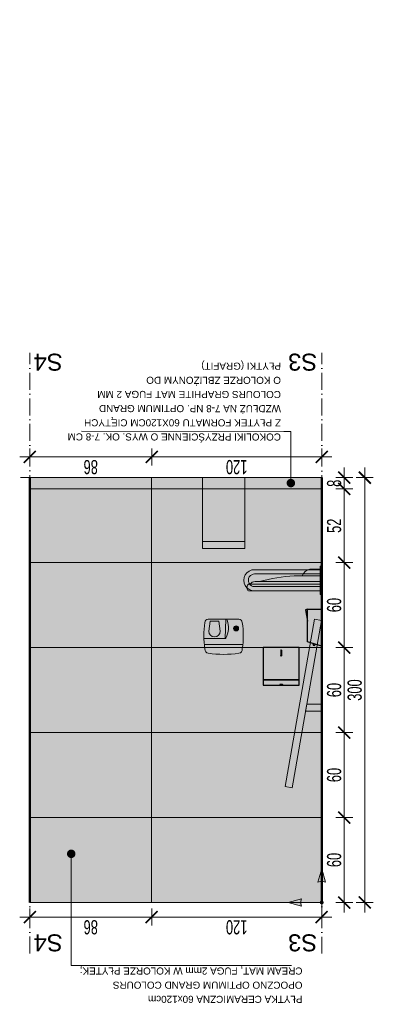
# Model space of a CAD drawing. Header units: millimetres. Extents: x -6792 to 22441, y -13430 to 4653.
# Tile 63 of 256: x -3897 to -3648, y -8905 to -8209. Entities that reach past the tile are written whole.
import ezdxf
from ezdxf import colors
from ezdxf.entities.mleader import LeaderData, LeaderLine
from ezdxf.math import Vec2, Vec3

# ---------------------------------------------------------------- set-up
doc = ezdxf.new("R2010")
doc.units = ezdxf.units.MM
doc.linetypes.add('ACAD_ISO02W100', pattern=[15, 12, -3])
doc.linetypes.add('ACAD_ISO10W100', pattern=[18, 12, -3, 0, -3])
for name, color, linetype, lineweight in [('_A_KOLORYSTYKA ŚCIAN', 40, 'Continuous', 5), ('_A_OPIS', 253, 'Continuous', 9), ('_A_ROZWINIĘCIA_RYSUNEK ŚCIAN', 252, 'Continuous', 15), ('_A_ROZWINIĘCIA_WYMIARY', 252, 'Continuous', 15), ('_A_WIDOK', 163, 'Continuous', 13), ('_A_ŚCIANY PROJEKTOWANE', 150, 'Continuous', 50), ('_ROZWINIĘCIA_MEBLE', 251, 'Continuous', 15), ('_ROZWINIĘCIA_RYSUNEK', 252, 'Continuous', 15)]:
    doc.layers.add(name, color=color, linetype=linetype, lineweight=lineweight)
doc.styles.add('DIM', font='arial.ttf', dxfattribs={"width": 0.65})
doc.styles.get("Standard").update_dxf_attribs({"font": 'arial.ttf'})
doc.dimstyles.new('BP_EU_25-50', dxfattribs={"dimtxt": 10, "dimasz": 0.8, "dimexe": 0.75, "dimexo": 1, "dimgap": 2, "dimtad": 1, "dimdec": 0, "dimzin": 9, "dimdsep": 46, "dimtxsty": 'DIM', "dimblk": 'ARCH_1', "dimcen": 0, "dimdle": 50, "dimse1": 1, "dimse2": 1, "dimclrd": 256, "dimclre": 256, "dimclrt": 256, "dimadec": 0, "dimazin": 2, "dimtfac": 1, "dimtdec": 0, "dimtix": 1, "dimtmove": 2, "dimatfit": 0, "dimfxl": 0.75, "dimtolj": 1, "dimtzin": 0, "dimlwd": 15, "dimlwe": -1, "dimarcsym": 0})

# ---------------------------------------------------------------- blocks, each defined once
blk = doc.blocks.new('E88-FRONT')
h = blk.add_hatch(color=256)
h.dxf.hatch_style = 1
h.set_gradient(color1=(101, 101, 97), rotation=180, centered=1, tint=1)
h.paths.add_polyline_path([(13.14, 20.96, 0.348654), (10.86, 24.04, 0.070733), (-10.86, 24.04, 0.348654), (-13.14, 20.96, 0.032186), (-13.87, 13.57), (1.21, 13.57, -0.275677), (1.63, 13.32, -0.215516), (2.52, 0.62, -0.313871), (1.69, 0), (10.86, 0, 0.414214), (13.14, 2.28, 0.081352)])
h.paths.add_polyline_path([(10.55, 6.48, -1), (7.06, 6.48, -1)], flags=0)
h.paths.add_polyline_path([(1.21, 13.57), (-13.87, 13.57, 0.049037), (-13.14, 2.28, 0.414214), (-10.86, 0), (1.63, 0)])
h.paths.add_polyline_path([(-2.42, 8.5), (-3.46, 1.46), (-9.44, 1.46), (-10.48, 8.5, -1)], flags=16)
h.paths.add_polyline_path([(-2.42, 8.5, 1), (-10.48, 8.5), (-9.44, 1.46), (-3.46, 1.46)], flags=0)
h.paths.add_polyline_path([(1.63, 13.32, 0.275677), (1.21, 13.57), (1.63, 0), (1.69, 0, 0.313871), (2.52, 0.62, 0.215516)], flags=17)
h.paths.add_polyline_path([(10.55, 6.48, 1), (7.06, 6.48, 1)], flags=16)
h = blk.add_hatch(color=256)
h.dxf.hatch_style = 1
h.set_gradient(color1=(101, 101, 97), rotation=180, centered=1, tint=1)
h.paths.add_polyline_path([(-2.42, 8.5, 1), (-10.48, 8.5), (-9.44, 1.46), (-3.46, 1.46)])
h = blk.add_hatch(color=256)
h.dxf.hatch_style = 1
h.set_gradient(color1=(101, 101, 97), rotation=180, centered=1, tint=1)
h.paths.add_polyline_path([(10.55, 6.48, 1), (7.06, 6.48, 1)])
for p, q in [((-13.57, 17.83), (13.48, 17.83)), ((-13.87, 13.57), (1.21, 13.57)), ((-10.48, 8.5), (-9.44, 1.45)), ((-2.42, 8.5), (-3.46, 1.45)), ((1.21, 13.57), (1.63, 0)), ((-10.86, 0), (10.86, 0)), ((-9.44, 1.46), (-3.46, 1.46))]:
    blk.add_line(p, q)
blk.add_circle((8.8, 6.48), 1.75)
for centre, radius, start, end in [((43.91, 11.62), 57.81, 170.69828, 189.30172), ((-10.07, 21.07), 3.08, 105.03122, 181.91648), ((0, -52.37), 77.17, 81.90804, 98.09196), ((10.07, 21.07), 3.08, 358.08352, 74.96878), ((-43.91, 11.62), 57.81, 350.69828, 9.30172), ((-6.45, 8.5), 4.03, 0, 180), ((1.21, 13.09), 0.474, 28.3507, 90), ((-11.97, 5.98), 15.45, 339.70217, 28.3507), ((-10.86, 2.28), 2.28, 180, 270), ((1.66, 0.91), 0.907, 268.14465, 341.55752), ((10.86, 2.28), 2.28, 270, 0)]:
    blk.add_arc(centre, radius, start, end)
blk = doc.blocks.new('umywalka bok')
at = {"true_color": 0xffffff}
h = blk.add_hatch(color=7, dxfattribs=at)
h.dxf.hatch_style = 1
h.paths.add_polyline_path([(67.5, -1.25, 0.414218), (66.25, 0), (19.5, 0), (19.5, -4.77), (66.25, -4.77, 0.41421), (67.5, -3.52)])
h.paths.add_polyline_path([(65.6, -4.77), (19.5, -4.77), (19.5, -6.61), (62.47, -6.61, 0.257986)])
h.paths.add_polyline_path([(59.56, -6.61), (19.5, -6.61), (19.5, -10.59), (37.17, -10.59, 0.059829)])
h.paths.add_polyline_path([(32, -10.59), (19.5, -10.59), (19.5, -15.36), (27.11, -15.36, 0.265613)])
at = {"ltscale": 0.5}
for p, q in [((19.5, -15.36), (19.5, 0)), ((19.5, 0), (66.25, 0)), ((19.5, -4.77), (66.25, -4.77)), ((67.5, -1.25), (67.5, -3.52)), ((19.5, -6.61), (62.47, -6.61)), ((19.5, -10.59), (37.17, -10.59)), ((19.5, -15.36), (27.11, -15.36))]:
    blk.add_line(p, q, dxfattribs=at)
for centre, radius, start, end in [((66.25, -1.25), 1.25, 0, 90), ((62.37, -2.85), 3.75, 271.43201, 329.29633), ((66.25, -3.52), 1.25, 270, 360), ((25.38, -8.7), 6.88, 284.52836, 344.02845), ((31.76, 84.63), 95.37, 273.25195, 286.94748)]:
    blk.add_arc(centre, radius, start, end, dxfattribs=at)
blk = doc.blocks.new('A$C52DB2D75')
at = {"layer": '_ROZWINIĘCIA_RYSUNEK'}
h = blk.add_hatch(color=256, dxfattribs=at)
h.dxf.hatch_style = 1
h.set_gradient(color1=(101, 101, 97), rotation=180, centered=1, tint=1)
h.paths.add_polyline_path([(-30, 0), (-30, -50), (0, -50), (0, 0)])
at = {"layer": '_A_WIDOK', "ltscale": 0.5}
for points in [[(-30, -50), (0, -50), (0, 0), (-30, 0), (0, 0), (-30, 0), (-30, -50)], [(-30, -50), (0, -50), (0, -45), (-30, -45), (0, -45), (-30, -45), (-30, -50)]]:
    blk.add_lwpolyline(points, dxfattribs=at)
blk = doc.blocks.new('lustro pod kontem')
at = {"layer": '_A_KOLORYSTYKA ŚCIAN'}
h = blk.add_hatch(color=256, dxfattribs=at)
h.dxf.hatch_style = 1
h.set_gradient(color1=(158, 158, 154), rotation=180, centered=1, tint=1, name='CURVED')
h.paths.add_polyline_path([(10711.36, -4881.86), (10716.31, -4880.99), (10737.15, -4999.17), (10732.2, -5000.04)])
h.paths.add_polyline_path([(10725.85, -4935.08), (10737.15, -4935.08), (10737.15, -4940.08), (10726.73, -4940.08)])
at = {"layer": '_ROZWINIĘCIA_MEBLE'}
for points in [[(10711.36, -4881.86), (10716.31, -4880.99), (10737.15, -4999.17), (10732.2, -5000.04), (10711.36, -4881.86)], [(10725.85, -4935.08), (10737.15, -4935.08), (10737.15, -4940.08), (10726.73, -4940.08), (10725.85, -4935.08)]]:
    blk.add_lwpolyline(points, dxfattribs=at)
blk = doc.blocks.new('początek')
at = {"true_color": 0xf61509}
h = blk.add_hatch(color=1, dxfattribs=at)
h.dxf.hatch_style = 2
h.paths.add_polyline_path([(0, 24.67), (-2.76, 14.93), (0, 15.67), (2.76, 14.93)])
h = blk.add_hatch(color=1, dxfattribs=at)
h.dxf.hatch_style = 2
h.paths.add_polyline_path([(-1.16, 0), (-1.16, -0.06), (-1.15, -0.12), (-1.15, -0.18), (-1.13, -0.24), (-1.12, -0.3), (-1.1, -0.36), (-1.08, -0.42), (-1.06, -0.47), (-1.03, -0.53), (-1, -0.58), (-0.97, -0.63), (-0.94, -0.68), (-0.9, -0.73), (-0.86, -0.78), (-0.82, -0.82), (-0.78, -0.86), (-0.73, -0.9), (-0.68, -0.94), (-0.63, -0.97), (-0.58, -1), (-0.53, -1.03), (-0.47, -1.06), (-0.42, -1.08), (-0.36, -1.1), (-0.3, -1.12), (-0.24, -1.13), (-0.18, -1.15), (-0.12, -1.15), (-0.06, -1.16), (0, -1.16), (0.06, -1.16), (0.12, -1.15), (0.18, -1.15), (0.24, -1.13), (0.3, -1.12), (0.36, -1.1), (0.42, -1.08), (0.47, -1.06), (0.53, -1.03), (0.58, -1), (0.63, -0.97), (0.68, -0.94), (0.73, -0.9), (0.78, -0.86), (0.82, -0.82), (0.86, -0.78), (0.9, -0.73), (0.94, -0.68), (0.97, -0.63), (1, -0.58), (1.03, -0.53), (1.06, -0.47), (1.08, -0.42), (1.1, -0.36), (1.12, -0.3), (1.13, -0.24), (1.15, -0.18), (1.15, -0.12), (1.16, -0.06), (1.16, 0), (1.16, 0.06), (1.15, 0.12), (1.15, 0.18), (1.13, 0.24), (1.12, 0.3), (1.1, 0.36), (1.08, 0.42), (1.06, 0.47), (1.03, 0.53), (1, 0.58), (0.97, 0.63), (0.94, 0.68), (0.9, 0.73), (0.86, 0.78), (0.82, 0.82), (0.78, 0.86), (0.73, 0.9), (0.68, 0.94), (0.63, 0.97), (0.58, 1), (0.53, 1.03), (0.47, 1.06), (0.42, 1.08), (0.36, 1.1), (0.3, 1.12), (0.24, 1.13), (0.18, 1.15), (0.12, 1.15), (0.06, 1.16), (0, 1.16), (-0.06, 1.16), (-0.12, 1.15), (-0.18, 1.15), (-0.24, 1.13), (-0.3, 1.12), (-0.36, 1.1), (-0.42, 1.08), (-0.47, 1.06), (-0.53, 1.03), (-0.58, 1), (-0.63, 0.97), (-0.68, 0.94), (-0.73, 0.9), (-0.78, 0.86), (-0.82, 0.82), (-0.86, 0.78), (-0.9, 0.73), (-0.94, 0.68), (-0.97, 0.63), (-1, 0.58), (-1.03, 0.53), (-1.06, 0.47), (-1.08, 0.42), (-1.1, 0.36), (-1.12, 0.3), (-1.13, 0.24), (-1.15, 0.18), (-1.15, 0.12), (-1.16, 0.06)])
h = blk.add_hatch(color=1, dxfattribs=at)
h.dxf.hatch_style = 2
h.paths.add_polyline_path([(24.67, 0), (14.93, 2.76), (15.67, 0), (14.93, -2.76)])
at = {"color": 1, "true_color": 0xf61509}
for p, q in [((0, 15.67), (0, 1.16)), ((1.16, 0), (15.67, 0)), ((0, -1.16), (0, -6.42))]:
    blk.add_line(p, q, dxfattribs=at)
for points in [[(0, 15.67), (2.76, 14.93), (0, 24.67), (-2.76, 14.93)], [(15.67, 0), (14.93, 2.76), (24.67, 0), (14.93, -2.76)]]:
    blk.add_lwpolyline(points, close=True, dxfattribs=at)
blk.add_circle((0, 0), 1.16, dxfattribs=at)
blk = doc.blocks.new('ARCH_1')
for p, q in [((0, 7.5), (0, -7.5)), ((8.92, 0), (-8.92, 0))]:
    blk.add_line(p, q)
at = {"const_width": 1.5}
blk.add_lwpolyline([(5.3, 5.3), (-5.3, -5.3)], dxfattribs=at)
blk = doc.blocks.new('*D1838')
at = {"layer": '_A_ROZWINIĘCIA_WYMIARY', "lineweight": 15, "transparency": 16777216}
blk.add_line((-3889.43, -8518.16), (-3805.03, -8518.16), dxfattribs=at)
at = {"layer": 'Defpoints', "color": 0, "transparency": 16777216}
for p in [(-3804.23, -8518.16), (-3890.23, -8532.76), (-3804.23, -8532.76)]:
    blk.add_point(p, dxfattribs=at)
at = {"layer": '_A_ROZWINIĘCIA_WYMIARY', "lineweight": 15, "transparency": 16777216, "xscale": 0.8, "yscale": 0.8, "zscale": 0.8, "rotation": 180}
blk.add_blockref('ARCH_1', (-3890.23, -8518.16), dxfattribs=at)
at = {"layer": '_A_ROZWINIĘCIA_WYMIARY', "lineweight": 15, "transparency": 16777216, "xscale": 0.8, "yscale": 0.8, "zscale": 0.8}
blk.add_blockref('ARCH_1', (-3804.23, -8518.16), dxfattribs=at)
at = {"layer": '_A_ROZWINIĘCIA_WYMIARY', "transparency": 16777216, "insert": (-3847.23, -8525.27), "char_height": 10, "attachment_point": 5, "rotation": 180, "style": 'DIM'}
blk.add_mtext('\\A1;86', dxfattribs=at)
blk = doc.blocks.new('*D1839')
at = {"layer": '_A_ROZWINIĘCIA_WYMIARY', "lineweight": 15, "transparency": 16777216}
blk.add_line((-3803.43, -8518.16), (-3685.03, -8518.16), dxfattribs=at)
at = {"layer": 'Defpoints', "color": 0, "transparency": 16777216}
for p in [(-3684.23, -8518.16), (-3804.23, -8532.76), (-3684.23, -8532.76)]:
    blk.add_point(p, dxfattribs=at)
at = {"layer": '_A_ROZWINIĘCIA_WYMIARY', "lineweight": 15, "transparency": 16777216, "xscale": 0.8, "yscale": 0.8, "zscale": 0.8, "rotation": 180}
blk.add_blockref('ARCH_1', (-3804.23, -8518.16), dxfattribs=at)
at = {"layer": '_A_ROZWINIĘCIA_WYMIARY', "lineweight": 15, "transparency": 16777216, "xscale": 0.8, "yscale": 0.8, "zscale": 0.8}
blk.add_blockref('ARCH_1', (-3684.23, -8518.16), dxfattribs=at)
at = {"layer": '_A_ROZWINIĘCIA_WYMIARY', "transparency": 16777216, "insert": (-3744.23, -8525.27), "char_height": 10, "attachment_point": 5, "rotation": 180, "style": 'DIM'}
blk.add_mtext('\\A1;120', dxfattribs=at)
blk = doc.blocks.new('*D1840')
at = {"layer": '_A_ROZWINIĘCIA_WYMIARY', "lineweight": 15, "transparency": 16777216}
blk.add_line((-3889.43, -8843.08), (-3805.03, -8843.08), dxfattribs=at)
at = {"layer": 'Defpoints', "color": 0, "transparency": 16777216}
for p in [(-3890.23, -8832.76), (-3804.23, -8832.76), (-3804.23, -8843.08)]:
    blk.add_point(p, dxfattribs=at)
at = {"layer": '_A_ROZWINIĘCIA_WYMIARY', "lineweight": 15, "transparency": 16777216, "xscale": 0.8, "yscale": 0.8, "zscale": 0.8, "rotation": 180}
blk.add_blockref('ARCH_1', (-3890.23, -8843.08), dxfattribs=at)
at = {"layer": '_A_ROZWINIĘCIA_WYMIARY', "lineweight": 15, "transparency": 16777216, "xscale": 0.8, "yscale": 0.8, "zscale": 0.8}
blk.add_blockref('ARCH_1', (-3804.23, -8843.08), dxfattribs=at)
at = {"layer": '_A_ROZWINIĘCIA_WYMIARY', "transparency": 16777216, "insert": (-3847.23, -8850.19), "char_height": 10, "attachment_point": 5, "rotation": 180, "style": 'DIM'}
blk.add_mtext('\\A1;86', dxfattribs=at)
blk = doc.blocks.new('*D1841')
at = {"layer": '_A_ROZWINIĘCIA_WYMIARY', "lineweight": 15, "transparency": 16777216}
blk.add_line((-3803.43, -8843.08), (-3685.03, -8843.08), dxfattribs=at)
at = {"layer": 'Defpoints', "color": 0, "transparency": 16777216}
for p in [(-3804.23, -8832.76), (-3684.23, -8832.76), (-3684.23, -8843.08)]:
    blk.add_point(p, dxfattribs=at)
at = {"layer": '_A_ROZWINIĘCIA_WYMIARY', "lineweight": 15, "transparency": 16777216, "xscale": 0.8, "yscale": 0.8, "zscale": 0.8, "rotation": 180}
blk.add_blockref('ARCH_1', (-3804.23, -8843.08), dxfattribs=at)
at = {"layer": '_A_ROZWINIĘCIA_WYMIARY', "lineweight": 15, "transparency": 16777216, "xscale": 0.8, "yscale": 0.8, "zscale": 0.8}
blk.add_blockref('ARCH_1', (-3684.23, -8843.08), dxfattribs=at)
at = {"layer": '_A_ROZWINIĘCIA_WYMIARY', "transparency": 16777216, "insert": (-3744.23, -8850.19), "char_height": 10, "attachment_point": 5, "rotation": 180, "style": 'DIM'}
blk.add_mtext('\\A1;120', dxfattribs=at)
blk = doc.blocks.new('*D1864')
at = {"layer": '_A_ROZWINIĘCIA_WYMIARY', "lineweight": 15, "transparency": 16777216}
blk.add_line((-3668.31, -8831.96), (-3668.31, -8773.56), dxfattribs=at)
at = {"layer": 'Defpoints', "color": 0, "transparency": 16777216}
for p in [(-3684.23, -8772.76), (-3668.31, -8772.76), (-3684.23, -8832.76)]:
    blk.add_point(p, dxfattribs=at)
at = {"layer": '_A_ROZWINIĘCIA_WYMIARY', "lineweight": 15, "transparency": 16777216, "xscale": 0.8, "yscale": 0.8, "zscale": 0.8}
for p, rotation in [((-3668.31, -8772.76), 90), ((-3668.31, -8832.76), 270)]:
    blk.add_blockref('ARCH_1', p, dxfattribs=dict(at, rotation=rotation))
at = {"layer": '_A_ROZWINIĘCIA_WYMIARY', "transparency": 16777216, "insert": (-3675.42, -8802.76), "char_height": 10, "attachment_point": 5, "rotation": 90, "style": 'DIM'}
blk.add_mtext('\\A1;60', dxfattribs=at)
blk = doc.blocks.new('*D1865')
at = {"layer": '_A_ROZWINIĘCIA_WYMIARY', "lineweight": 15, "transparency": 16777216}
blk.add_line((-3668.31, -8771.96), (-3668.31, -8713.56), dxfattribs=at)
at = {"layer": 'Defpoints', "color": 0, "transparency": 16777216}
for p in [(-3684.23, -8712.76), (-3668.31, -8712.76), (-3684.23, -8772.76)]:
    blk.add_point(p, dxfattribs=at)
at = {"layer": '_A_ROZWINIĘCIA_WYMIARY', "lineweight": 15, "transparency": 16777216, "xscale": 0.8, "yscale": 0.8, "zscale": 0.8}
for p, rotation in [((-3668.31, -8712.76), 90), ((-3668.31, -8772.76), 270)]:
    blk.add_blockref('ARCH_1', p, dxfattribs=dict(at, rotation=rotation))
at = {"layer": '_A_ROZWINIĘCIA_WYMIARY', "transparency": 16777216, "insert": (-3675.42, -8742.76), "char_height": 10, "attachment_point": 5, "rotation": 90, "style": 'DIM'}
blk.add_mtext('\\A1;60', dxfattribs=at)
blk = doc.blocks.new('*D1866')
at = {"layer": '_A_ROZWINIĘCIA_WYMIARY', "lineweight": 15, "transparency": 16777216}
blk.add_line((-3668.31, -8711.96), (-3668.31, -8653.56), dxfattribs=at)
at = {"layer": 'Defpoints', "color": 0, "transparency": 16777216}
for p in [(-3684.23, -8652.76), (-3668.31, -8652.76), (-3684.23, -8712.76)]:
    blk.add_point(p, dxfattribs=at)
at = {"layer": '_A_ROZWINIĘCIA_WYMIARY', "lineweight": 15, "transparency": 16777216, "xscale": 0.8, "yscale": 0.8, "zscale": 0.8}
for p, rotation in [((-3668.31, -8652.76), 90), ((-3668.31, -8712.76), 270)]:
    blk.add_blockref('ARCH_1', p, dxfattribs=dict(at, rotation=rotation))
at = {"layer": '_A_ROZWINIĘCIA_WYMIARY', "transparency": 16777216, "insert": (-3675.42, -8682.76), "char_height": 10, "attachment_point": 5, "rotation": 90, "style": 'DIM'}
blk.add_mtext('\\A1;60', dxfattribs=at)
blk = doc.blocks.new('*D1867')
at = {"layer": '_A_ROZWINIĘCIA_WYMIARY', "lineweight": 15, "transparency": 16777216}
blk.add_line((-3668.31, -8651.96), (-3668.31, -8593.56), dxfattribs=at)
at = {"layer": 'Defpoints', "color": 0, "transparency": 16777216}
for p in [(-3684.23, -8592.76), (-3668.31, -8592.76), (-3684.23, -8652.76)]:
    blk.add_point(p, dxfattribs=at)
at = {"layer": '_A_ROZWINIĘCIA_WYMIARY', "lineweight": 15, "transparency": 16777216, "xscale": 0.8, "yscale": 0.8, "zscale": 0.8}
for p, rotation in [((-3668.31, -8592.76), 90), ((-3668.31, -8652.76), 270)]:
    blk.add_blockref('ARCH_1', p, dxfattribs=dict(at, rotation=rotation))
at = {"layer": '_A_ROZWINIĘCIA_WYMIARY', "transparency": 16777216, "insert": (-3675.42, -8622.76), "char_height": 10, "attachment_point": 5, "rotation": 90, "style": 'DIM'}
blk.add_mtext('\\A1;60', dxfattribs=at)
blk = doc.blocks.new('*D1868')
at = {"layer": '_A_ROZWINIĘCIA_WYMIARY', "lineweight": 15, "transparency": 16777216}
blk.add_line((-3668.31, -8591.96), (-3668.31, -8541.56), dxfattribs=at)
at = {"layer": 'Defpoints', "color": 0, "transparency": 16777216}
for p in [(-3684.23, -8540.76), (-3668.31, -8540.76), (-3684.23, -8592.76)]:
    blk.add_point(p, dxfattribs=at)
at = {"layer": '_A_ROZWINIĘCIA_WYMIARY', "lineweight": 15, "transparency": 16777216, "xscale": 0.8, "yscale": 0.8, "zscale": 0.8}
for p, rotation in [((-3668.31, -8540.76), 90), ((-3668.31, -8592.76), 270)]:
    blk.add_blockref('ARCH_1', p, dxfattribs=dict(at, rotation=rotation))
at = {"layer": '_A_ROZWINIĘCIA_WYMIARY', "transparency": 16777216, "insert": (-3675.42, -8566.76), "char_height": 10, "attachment_point": 5, "rotation": 90, "style": 'DIM'}
blk.add_mtext('\\A1;52', dxfattribs=at)
blk = doc.blocks.new('*D1869')
at = {"layer": '_A_ROZWINIĘCIA_WYMIARY', "lineweight": 15, "transparency": 16777216}
for p, q in [((-3668.31, -8531.96), (-3668.31, -8531.16)), ((-3668.31, -8540.76), (-3668.31, -8532.76)), ((-3668.31, -8541.56), (-3668.31, -8542.36))]:
    blk.add_line(p, q, dxfattribs=at)
at = {"layer": 'Defpoints', "color": 0, "transparency": 16777216}
for p in [(-3684.23, -8532.76), (-3668.31, -8532.76), (-3684.23, -8540.76)]:
    blk.add_point(p, dxfattribs=at)
at = {"layer": '_A_ROZWINIĘCIA_WYMIARY', "lineweight": 15, "transparency": 16777216, "xscale": 0.8, "yscale": 0.8, "zscale": 0.8}
for p, rotation in [((-3668.31, -8532.76), 270), ((-3668.31, -8540.76), 90)]:
    blk.add_blockref('ARCH_1', p, dxfattribs=dict(at, rotation=rotation))
at = {"layer": '_A_ROZWINIĘCIA_WYMIARY', "transparency": 16777216, "insert": (-3675.42, -8536.76), "char_height": 10, "attachment_point": 5, "rotation": 90, "style": 'DIM'}
blk.add_mtext('\\A1;8', dxfattribs=at)
blk = doc.blocks.new('*D1870')
at = {"layer": '_A_ROZWINIĘCIA_WYMIARY', "lineweight": 15, "transparency": 16777216}
blk.add_line((-3653.81, -8831.96), (-3653.81, -8533.56), dxfattribs=at)
at = {"layer": 'Defpoints', "color": 0, "transparency": 16777216}
for p in [(-3684.23, -8532.76), (-3653.81, -8532.76), (-3684.23, -8832.76)]:
    blk.add_point(p, dxfattribs=at)
at = {"layer": '_A_ROZWINIĘCIA_WYMIARY', "lineweight": 15, "transparency": 16777216, "xscale": 0.8, "yscale": 0.8, "zscale": 0.8}
for p, rotation in [((-3653.81, -8532.76), 90), ((-3653.81, -8832.76), 270)]:
    blk.add_blockref('ARCH_1', p, dxfattribs=dict(at, rotation=rotation))
at = {"layer": '_A_ROZWINIĘCIA_WYMIARY', "transparency": 16777216, "insert": (-3660.91, -8682.76), "char_height": 10, "attachment_point": 5, "rotation": 90, "style": 'DIM'}
blk.add_mtext('\\A1;300', dxfattribs=at)
blk = doc.blocks.new('_Dot')
at = {"color": 0, "linetype": 'ByBlock', "lineweight": -2}
blk.add_line((-0.5, 0), (-1, 0), dxfattribs=at)
at = {"color": 0, "linetype": 'ByBlock', "const_width": 0.5}
blk.add_lwpolyline([(-0.25, 0, 1), (0.25, 0, 1)], format="xyb", close=True, dxfattribs=at)
blk = doc.blocks.new('A$C2E9100F6')
h = blk.add_hatch(color=256)
h.dxf.hatch_style = 1
h.set_gradient(color1=(101, 101, 97), color2=(181, 181, 181), rotation=180, centered=1, tint=1)
h.paths.add_polyline_path([(1, 7.42), (1, 4.42), (47.13, 4.42, -1.002034), (47.39, -4.58), (1, -4.58), (1, -7.58), (47.64, -7.58, 0.983025), (47.64, 7.42)])
h.paths.add_polyline_path([(1, 10), (0, 10), (0, -10), (1, -10)])
edge = h.paths.add_edge_path()
edge.add_line((1, 7.42), (47.64, 7.42))
blk.add_lwpolyline([(0, 10), (1, 10), (1, -10), (0, -10)], close=True)
for points in [[(1, 7.42), (47.64, 7.42)], [(47.41, 4.42), (1, 4.42)], [(1, -4.58), (47.39, -4.58)], [(47.64, -7.58), (1, -7.58)]]:
    blk.add_lwpolyline(points)
for centre, radius, start, end in [((47.52, -0.08), 7.5, 269.01908, 90.98092), ((47.27, -0.08), 4.5, 271.51817, 91.751)]:
    blk.add_arc(centre, radius, start, end)
blk = doc.blocks.new('*U1723')
for points in [[(0, 0), (10, -3), (10, -26), (0, -26), (0, 0)], [(6.18, -1.85), (6.08, -0.78), (5.12, -0.5), (4.45, -1.34)]]:
    blk.add_lwpolyline(points)
blk.add_lwpolyline([(10, -17.6), (10, -26), (11.45, -25.74), (10, -17.6)], close=True)
blk = doc.blocks.new('*U1467')
for p, q in [((11.95, -0.28), (11.75, -0.43)), ((13.75, -0.43), (13.55, -0.28)), ((12.5, -24.59), (12.5, -20.79)), ((13, -24.59), (13, -20.79))]:
    blk.add_line(p, q)
blk.add_lwpolyline([(25.5, 0), (25.5, -26.5), (0, -26.5), (0, 0)], close=True)
for points in [[(25.5, -3.56), (0, -3.56)], [(25.5, -3.75), (0, -3.75)]]:
    blk.add_lwpolyline(points)
for centre, start, end in [((12.75, -20.79), 0, 180), ((12.75, -24.59), 180, 0)]:
    blk.add_arc(centre, 0.25, start, end)
blk.add_ellipse((12.75, -0.43), major_axis=(1, 0), ratio=0.18, start_param=2.681026, end_param=6.743752)
blk.add_ellipse((12.75, -0.28), major_axis=(0.8, 0), ratio=0.225)

msp = doc.modelspace()

# ---------------------------------------------------------------- hatches: boundary and pattern name
at = {"layer": '_A_KOLORYSTYKA ŚCIAN'}
msp.add_hatch(color=251, dxfattribs=at).paths.add_polyline_path([(-3684.234, -8532.761), (-3890.234, -8532.761), (-3890.234, -8540.761), (-3684.234, -8540.751)])
at = {"layer": '_A_ROZWINIĘCIA_RYSUNEK ŚCIAN', "true_color": 0xddccbb}
h = msp.add_hatch(color=254, dxfattribs=at)
h.dxf.hatch_style = 1
h.paths.add_polyline_path([(-3684.234, -8832.761), (-3684.234, -8540.761), (-3890.234, -8540.761), (-3890.234, -8832.761)])

# ---------------------------------------------------------------- linework, layer by layer
at = {"layer": '_A_OPIS', "linetype": 'ACAD_ISO10W100'}
for points in [[(-3890.234, -8868.89), (-3890.234, -8444.754)], [(-3684.234, -8868.897), (-3684.234, -8444.761)]]:
    msp.add_lwpolyline(points, dxfattribs=at)
at = {"layer": '_A_ROZWINIĘCIA_RYSUNEK ŚCIAN'}
for points in [[(-3804.234, -8532.761), (-3890.234, -8532.761), (-3890.234, -8540.761), (-3804.234, -8540.761)], [(-3804.234, -8532.761), (-3684.234, -8532.761), (-3684.235, -8540.761), (-3804.234, -8540.761)], [(-3804.234, -8592.761), (-3890.234, -8592.761), (-3890.234, -8540.761), (-3804.234, -8540.761)], [(-3804.234, -8592.761), (-3684.234, -8592.761), (-3684.234, -8540.761), (-3804.234, -8540.761)], [(-3804.234, -8652.761), (-3890.234, -8652.761), (-3890.234, -8592.761), (-3804.234, -8592.761)], [(-3804.234, -8652.761), (-3684.234, -8652.761), (-3684.234, -8592.761), (-3804.234, -8592.761)], [(-3804.234, -8712.761), (-3890.234, -8712.761), (-3890.234, -8652.761), (-3804.234, -8652.761)], [(-3804.234, -8712.761), (-3684.234, -8712.761), (-3684.234, -8652.761), (-3804.234, -8652.761)], [(-3804.234, -8772.761), (-3890.234, -8772.761), (-3890.234, -8712.761), (-3804.234, -8712.761)], [(-3804.234, -8772.761), (-3684.234, -8772.761), (-3684.234, -8712.761), (-3804.234, -8712.761)], [(-3804.234, -8832.761), (-3890.234, -8832.761), (-3890.234, -8772.761), (-3804.234, -8772.761)], [(-3804.234, -8832.761), (-3684.234, -8832.761), (-3684.234, -8772.761), (-3804.234, -8772.761)]]:
    msp.add_lwpolyline(points, close=True, dxfattribs=at)
at = {"layer": '_A_WIDOK'}
for points in [[(-3684.234, -8532.761), (-3896.734, -8532.761)], [(-3684.234, -8832.761), (-3890.234, -8832.761)]]:
    msp.add_lwpolyline(points, dxfattribs=at)
at = {"layer": '_A_ŚCIANY PROJEKTOWANE'}
for points in [[(-3890.234, -8532.761), (-3890.234, -8832.761)], [(-3684.234, -8532.761), (-3684.234, -8832.761)]]:
    msp.add_lwpolyline(points, dxfattribs=at)

# ---------------------------------------------------------------- block references
at = {"rotation": 180}
msp.add_blockref('*U1723', (-3684.234, -8651.762), dxfattribs=at)
at = {"xscale": -1, "rotation": 180}
msp.add_blockref('*U1467', (-3725.554, -8679.261), dxfattribs=at)
at = {"layer": '_A_KOLORYSTYKA ŚCIAN', "xscale": -0.9599320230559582, "yscale": 0.9599320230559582, "zscale": 0.9599320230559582}
msp.add_blockref('początek', (-3684.234, -8832.761), dxfattribs=at)
at = {"layer": '_A_WIDOK', "xscale": -1}
msp.add_blockref('A$C52DB2D75', (-3768.465, -8532.761), dxfattribs=at)
at = {"layer": '_A_WIDOK', "color": 3, "xscale": -1}
msp.add_blockref('A$C2E9100F6', (-3684.234, -8605.182), dxfattribs=at)
at = {"layer": '_A_WIDOK', "rotation": 180}
for name, p, xscale in [('umywalka bok', (-3662.882, -8612.761), 1.095), ('E88-FRONT', (-3753.465, -8632.761), -1)]:
    msp.add_blockref(name, p, dxfattribs=dict(at, xscale=xscale))
at = {"layer": '_ROZWINIĘCIA_MEBLE', "xscale": -1, "rotation": 180}
msp.add_blockref('lustro pod kontem', (-14421.431, -13632.802), dxfattribs=at)

# ---------------------------------------------------------------- texts
at = {"layer": '_A_OPIS', "linetype": 'ACAD_ISO02W100', "char_height": 12, "attachment_point": 7, "rotation": 180}
for s, insert in [('S4', (-3867.013, -8445.063)), ('S3', (-3687.398, -8445.056)), ('S4', (-3867.013, -8855.076)), ('S3', (-3687.398, -8855.069))]:
    msp.add_mtext_dynamic_manual_height_columns(s, width=46.3498, gutter_width=40, heights=[0], dxfattribs=dict(at, insert=insert))

# ---------------------------------------------------------------- dimensions: what is measured, and where the dimension line sits
at = {"layer": '_A_ROZWINIĘCIA_WYMIARY'}
for base, p1, p2, picture, middle in [((-3804.234, -8518.164), (-3890.234, -8532.761), (-3804.234, -8532.762), '*D1838', (-3847.234, -8525.27)), ((-3684.234, -8518.164), (-3804.234, -8532.76), (-3684.234, -8532.761), '*D1839', (-3744.234, -8525.27)), ((-3804.234, -8843.083), (-3890.234, -8832.761), (-3804.234, -8832.761), '*D1840', (-3847.234, -8850.189)), ((-3684.234, -8843.083), (-3804.234, -8832.761), (-3684.234, -8832.761), '*D1841', (-3744.234, -8850.189))]:
    dim = msp.add_linear_dim(base=base, p1=p1, p2=p2, angle=0, dimstyle='BP_EU_25-50', dxfattribs=at)
    dim.commit()
    dim.dimension.update_dxf_attribs({"geometry": picture, "text_midpoint": middle})
at = {"layer": '_A_ROZWINIĘCIA_WYMIARY', "color": 3}
for base, p1, p2, picture, middle in [((-3668.31, -8532.761), (-3684.235, -8540.761), (-3684.234, -8532.761), '*D1869', (-3675.416, -8536.761)), ((-3653.806, -8532.761), (-3684.234, -8832.761), (-3684.234, -8532.761), '*D1870', (-3660.915, -8682.761)), ((-3668.31, -8540.761), (-3684.234, -8592.761), (-3684.235, -8540.761), '*D1868', (-3675.416, -8566.761)), ((-3668.31, -8592.761), (-3684.234, -8652.761), (-3684.234, -8592.761), '*D1867', (-3675.416, -8622.761)), ((-3668.31, -8652.761), (-3684.234, -8712.761), (-3684.234, -8652.761), '*D1866', (-3675.416, -8682.761)), ((-3668.31, -8712.761), (-3684.234, -8772.761), (-3684.234, -8712.761), '*D1865', (-3675.416, -8742.761)), ((-3668.31, -8772.761), (-3684.234, -8832.761), (-3684.234, -8772.761), '*D1864', (-3675.416, -8802.761))]:
    dim = msp.add_linear_dim(base=base, p1=p1, p2=p2, angle=90, dimstyle='BP_EU_25-50', dxfattribs=at)
    dim.commit()
    dim.dimension.update_dxf_attribs({"geometry": picture, "text_midpoint": middle})

# ---------------------------------------------------------------- leaders
at = {"layer": '_A_OPIS', "linetype": 'ByBlock'}
ml = msp.add_multileader_mtext('Standard', dxfattribs=at)
ml.set_content('COKOLIKI PRZYŚCIENNE O WYS. OK. 7-8 CM\\PZ PŁYTEK FORMATU 60X120CM CIĘTYCH\\PWZDŁUŻ NA 7-8 NP. OPTIMUM GRAND\\PCOLOURS GRAPHITE MAT FUGA 2 MM\\PO KOLORZE ZBLIŻONYM DO\\PPŁYTKI (GRAFIT)', color=256)
ml.set_leader_properties(color=256, linetype='ByLayer', lineweight=-1)
ml.set_arrow_properties(name='DOT')
ml.build(insert=Vec2(0, 0))
ml.multileader.update_dxf_attribs({"text_left_attachment_type": 6, "text_right_attachment_type": 5, "dogleg_length": 3, "arrow_head_size": 6})
ctx = ml.context
ctx.base_point, ctx.char_height, ctx.arrow_head_size, ctx.plane_origin, ctx.plane_x_axis, ctx.plane_y_axis = Vec3(-3710.993, -8500.131), 5, 6, Vec3(-3653.138, -9051.802), Vec3(-0.9999998, 0.0006295), Vec3(-0.0006295, -0.9999998)
ctx.left_attachment, ctx.right_attachment = 6, 5
notes = []
notes.append((ctx, [(1, (1, 1, 0), (-3705.979, -8500.134), (-0.9999998, 0.0006295), 5.014, [(0, [(-3705.979, -8536.632)], 0, [])])]))
ctx.mtext.insert, ctx.mtext.text_direction, ctx.mtext.rotation, ctx.mtext.line_spacing_factor, ctx.mtext.flow_direction = Vec3(-3712.997, -8506.6), Vec3(-0.9999998, 0.0006295), 3.1409631, 1.2, 5
ml = msp.add_multileader_mtext('Standard', dxfattribs=at)
ml.set_content('PŁYTKA CERAMICZNA 60x120cm \\POPOCZNO OPTIMUM GRAND COLOURS\\PCREAM MAT, FUGA 2mm W KOLORZE PŁYTEK;', color=256)
ml.set_leader_properties(color=256, linetype='ByLayer', lineweight=-1)
ml.set_arrow_properties(name='DOT')
ml.build(insert=Vec2(0, 0))
ml.multileader.update_dxf_attribs({"text_left_attachment_type": 6, "text_right_attachment_type": 5, "dogleg_length": 3, "arrow_head_size": 6})
ctx = ml.context
ctx.base_point, ctx.char_height, ctx.arrow_head_size, ctx.plane_origin, ctx.plane_x_axis, ctx.plane_y_axis = Vec3(-3695.778, -8897.654), 5, 6, Vec3(-3861.003, -9324.886), Vec3(-1, 0), Vec3(0, -1)
ctx.left_attachment, ctx.right_attachment = 6, 5
notes.append((ctx, [(0, (1, 1, 0), (-3861.003, -8877.357), (1, 0), 5.014, [(0, [(-3861.003, -8798.387)], 0, [])])]))
ctx.mtext.insert, ctx.mtext.text_direction, ctx.mtext.rotation, ctx.mtext.line_spacing_factor, ctx.mtext.flow_direction = Vec3(-3697.778, -8903.654), Vec3(-1, 0), 3.1415927, 1.2, 5
for ctx, leaders in notes:
    for number, flags, end, landing, length, lines in leaders:
        leader = LeaderData()
        leader.index, (leader.has_last_leader_line, leader.has_dogleg_vector, leader.attachment_direction) = number, flags
        leader.last_leader_point, leader.dogleg_vector, leader.dogleg_length = Vec3(end), Vec3(landing), length
        for number, points, colour, breaks in lines:
            line = LeaderLine()
            line.index, line.vertices, line.color, line.breaks = number, Vec3.list(points), colors.encode_raw_color(colour), breaks
            leader.lines.append(line)
        ctx.leaders.append(leader)

doc.saveas('drawing.dxf')
